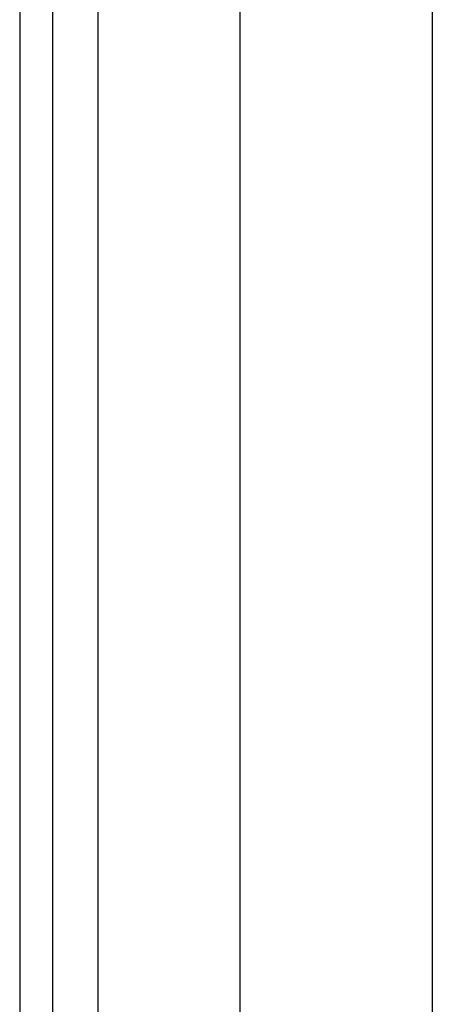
# Model space of a CAD drawing. Header units: inches. Extents: x 10 to 196, y 10 to 109.
# Tile 66 of 239: x 10.346 to 11.191, y 36.679 to 38.696. Entities that reach past the tile are written whole.
import ezdxf

# ---------------------------------------------------------------- set-up
doc = ezdxf.new("R2010")
doc.units = ezdxf.units.IN
doc.header["$MEASUREMENT"] = 0
doc.layers.add('Visible Edges(ANSI)', color=7, linetype='Continuous', lineweight=25)
doc.layers.add('Visible Tangent Edges(ANSI)', color=7, linetype='Continuous', lineweight=25)

msp = doc.modelspace()

# ---------------------------------------------------------------- linework, layer by layer
at = {"layer": 'Visible Edges(ANSI)'}
for p, q in [((10.3457, 77.085), (10.3457, 17.604)), ((10.4137, 17.604), (10.4137, 77.085)), ((10.7977, 22.0759), (10.7977, 46.9621)), ((11.1914, 46.9612), (11.1914, 22.0769))]:
    msp.add_line(p, q, dxfattribs=at)
at = {"layer": 'Visible Tangent Edges(ANSI)'}
msp.add_line((10.5067, 17.604), (10.5067, 77.085), dxfattribs=at)

doc.saveas('drawing.dxf')
